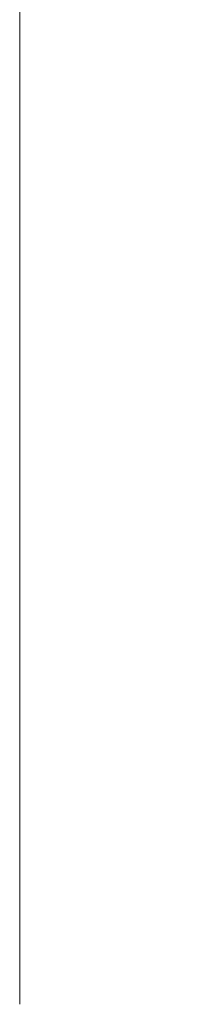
# Model space of a CAD drawing. Header units: inches. Extents: x 0 to 21849, y -2776 to 20143.
# Tile 13 of 47: x 0 to 326, y 434 to 2382. Entities that reach past the tile are written whole.
import ezdxf

# ---------------------------------------------------------------- set-up
doc = ezdxf.new("R2010")
doc.units = ezdxf.units.IN
doc.header["$MEASUREMENT"] = 0
doc.layers.add('E-DETL-TEXT', color=7, linetype='Continuous', lineweight=13)
doc.layers.add('E-NOPLT', color=241, linetype='Continuous', lineweight=0, plot=False)

msp = doc.modelspace()

# ---------------------------------------------------------------- hatches: boundary and pattern name
at = {"layer": 'E-DETL-TEXT', "extrusion": (0, 0, -1)}
h = msp.add_hatch(color=0, dxfattribs=at)
edge = h.paths.add_edge_path()
edge.add_spline(control_points=[(-319.4, 2105.8), (-319.4, 2105.8), (-319.5, 2105.9), (-319.5, 2105.9), (-319.5, 2105.9), (-319.5, 2105.9), (-319.6, 2105.9), (-319.6, 2105.9), (-319.6, 2105.9), (-319.6, 2105.8), (-319.6, 2105.8), (-319.6, 2105.8), (-319.6, 2105.8), (-319.6, 2105.8), (-319.5, 2105.7), (-319.5, 2105.7), (-319.5, 2105.7), (-319.5, 2105.7), (-319.5, 2105.7), (-319.5, 2105.8), (-319.4, 2105.8), (-319.4, 2105.8), (-319.4, 2105.8)], knot_values=[0, 0, 0, 0.090909, 0.090909, 0.181818, 0.181818, 0.272727, 0.272727, 0.363636, 0.363636, 0.454545, 0.454545, 0.545455, 0.545455, 0.636364, 0.636364, 0.727273, 0.727273, 0.818182, 0.818182, 0.909091, 0.909091, 1, 1, 1], degree=2, periodic=0)
edge = h.paths.add_edge_path(flags=16)
edge.add_spline(control_points=[(-319.5, 2105.8), (-319.5, 2105.8), (-319.5, 2105.8), (-319.5, 2105.8), (-319.5, 2105.8), (-319.5, 2105.8), (-319.5, 2105.8), (-319.6, 2105.8), (-319.6, 2105.8), (-319.6, 2105.8), (-319.6, 2105.8), (-319.6, 2105.9), (-319.5, 2105.9), (-319.5, 2105.9), (-319.5, 2105.9), (-319.5, 2105.9), (-319.5, 2105.9), (-319.5, 2105.8), (-319.5, 2105.8)], knot_values=[0, 0, 0, 0.111111, 0.111111, 0.222222, 0.222222, 0.333333, 0.333333, 0.444444, 0.444444, 0.555556, 0.555556, 0.666667, 0.666667, 0.777778, 0.777778, 0.888889, 0.888889, 1, 1, 1], degree=2, periodic=0)
h = msp.add_hatch(color=0, dxfattribs=at)
edge = h.paths.add_edge_path()
edge.add_spline(control_points=[(-321.7, 2105.8), (-321.7, 2105.8), (-321.7, 2105.9), (-321.7, 2105.9), (-321.7, 2105.9), (-321.8, 2105.9), (-321.8, 2105.9), (-321.8, 2105.9), (-321.8, 2105.9), (-321.8, 2105.8), (-321.8, 2105.8), (-321.8, 2105.8), (-321.8, 2105.8), (-321.8, 2105.8), (-321.8, 2105.7), (-321.8, 2105.7), (-321.7, 2105.7), (-321.7, 2105.7), (-321.7, 2105.7), (-321.7, 2105.8), (-321.7, 2105.8), (-321.7, 2105.8), (-321.7, 2105.8)], knot_values=[0, 0, 0, 0.090909, 0.090909, 0.181818, 0.181818, 0.272727, 0.272727, 0.363636, 0.363636, 0.454545, 0.454545, 0.545455, 0.545455, 0.636364, 0.636364, 0.727273, 0.727273, 0.818182, 0.818182, 0.909091, 0.909091, 1, 1, 1], degree=2, periodic=0)
edge = h.paths.add_edge_path(flags=16)
edge.add_spline(control_points=[(-321.7, 2105.8), (-321.7, 2105.8), (-321.7, 2105.8), (-321.7, 2105.8), (-321.7, 2105.8), (-321.8, 2105.8), (-321.8, 2105.8), (-321.8, 2105.8), (-321.8, 2105.8), (-321.8, 2105.8), (-321.8, 2105.8), (-321.8, 2105.9), (-321.8, 2105.9), (-321.8, 2105.9), (-321.7, 2105.9), (-321.7, 2105.9), (-321.7, 2105.9), (-321.7, 2105.8), (-321.7, 2105.8)], knot_values=[0, 0, 0, 0.111111, 0.111111, 0.222222, 0.222222, 0.333333, 0.333333, 0.444444, 0.444444, 0.555556, 0.555556, 0.666667, 0.666667, 0.777778, 0.777778, 0.888889, 0.888889, 1, 1, 1], degree=2, periodic=0)
h = msp.add_hatch(color=0, dxfattribs=at)
edge = h.paths.add_edge_path()
edge.add_spline(control_points=[(-323.4, 2105.8), (-323.4, 2105.8), (-323.4, 2105.9), (-323.4, 2105.9), (-323.4, 2105.9), (-323.5, 2105.9), (-323.5, 2105.9), (-323.5, 2105.9), (-323.5, 2105.9), (-323.5, 2105.9), (-323.5, 2105.9), (-323.5, 2105.9), (-323.5, 2105.8), (-323.5, 2105.8), (-323.5, 2105.8), (-323.5, 2105.8), (-323.5, 2105.8), (-323.5, 2105.8), (-323.5, 2105.7), (-323.5, 2105.7), (-323.5, 2105.7), (-323.4, 2105.7), (-323.4, 2105.8), (-323.4, 2105.8), (-323.4, 2105.8)], knot_values=[0, 0, 0, 0.083333, 0.083333, 0.166667, 0.166667, 0.25, 0.25, 0.333333, 0.333333, 0.416667, 0.416667, 0.5, 0.5, 0.583333, 0.583333, 0.666667, 0.666667, 0.75, 0.75, 0.833333, 0.833333, 0.916667, 0.916667, 1, 1, 1], degree=2, periodic=0)
edge = h.paths.add_edge_path(flags=16)
edge.add_spline(control_points=[(-323.4, 2105.8), (-323.4, 2105.8), (-323.4, 2105.8), (-323.5, 2105.8), (-323.5, 2105.8), (-323.5, 2105.8), (-323.5, 2105.8), (-323.5, 2105.8), (-323.5, 2105.8), (-323.5, 2105.8), (-323.5, 2105.9), (-323.5, 2105.9), (-323.5, 2105.9), (-323.5, 2105.9), (-323.5, 2105.9), (-323.4, 2105.8), (-323.4, 2105.8)], knot_values=[0, 0, 0, 0.125, 0.125, 0.25, 0.25, 0.375, 0.375, 0.5, 0.5, 0.625, 0.625, 0.75, 0.75, 0.875, 0.875, 1, 1, 1], degree=2, periodic=0)
h = msp.add_hatch(color=0, dxfattribs=at)
edge = h.paths.add_edge_path()
edge.add_spline(control_points=[(-324.1, 2105.8), (-324.1, 2105.8), (-324.1, 2105.9), (-324.1, 2105.9), (-324.1, 2105.9), (-324.1, 2105.9), (-324.1, 2105.9), (-324.2, 2105.9), (-324.2, 2105.9), (-324.2, 2105.9), (-324.2, 2105.9), (-324.2, 2105.9), (-324.2, 2105.8), (-324.2, 2105.8), (-324.2, 2105.8), (-324.2, 2105.8), (-324.2, 2105.8), (-324.2, 2105.8), (-324.2, 2105.7), (-324.2, 2105.7), (-324.1, 2105.7), (-324.1, 2105.7), (-324.1, 2105.8), (-324.1, 2105.8), (-324.1, 2105.8)], knot_values=[0, 0, 0, 0.083333, 0.083333, 0.166667, 0.166667, 0.25, 0.25, 0.333333, 0.333333, 0.416667, 0.416667, 0.5, 0.5, 0.583333, 0.583333, 0.666667, 0.666667, 0.75, 0.75, 0.833333, 0.833333, 0.916667, 0.916667, 1, 1, 1], degree=2, periodic=0)
edge = h.paths.add_edge_path(flags=16)
edge.add_spline(control_points=[(-324.1, 2105.8), (-324.1, 2105.8), (-324.1, 2105.8), (-324.1, 2105.8), (-324.1, 2105.8), (-324.2, 2105.8), (-324.2, 2105.8), (-324.2, 2105.8), (-324.2, 2105.8), (-324.2, 2105.8), (-324.2, 2105.9), (-324.2, 2105.9), (-324.1, 2105.9), (-324.1, 2105.9), (-324.1, 2105.9), (-324.1, 2105.8), (-324.1, 2105.8)], knot_values=[0, 0, 0, 0.125, 0.125, 0.25, 0.25, 0.375, 0.375, 0.5, 0.5, 0.625, 0.625, 0.75, 0.75, 0.875, 0.875, 1, 1, 1], degree=2, periodic=0)
h = msp.add_hatch(color=0, dxfattribs=at)
edge = h.paths.add_edge_path()
edge.add_spline(control_points=[(-324.8, 2105.8), (-324.8, 2105.8), (-324.8, 2105.9), (-324.8, 2105.9), (-324.8, 2105.9), (-324.8, 2105.9), (-324.8, 2105.9), (-324.8, 2105.9), (-324.8, 2105.9), (-324.9, 2105.9), (-324.9, 2105.9), (-324.9, 2105.9), (-324.9, 2105.8), (-324.9, 2105.8), (-324.9, 2105.8), (-324.9, 2105.8), (-324.9, 2105.8), (-324.9, 2105.8), (-324.8, 2105.7), (-324.8, 2105.7), (-324.8, 2105.7), (-324.8, 2105.7), (-324.8, 2105.8), (-324.8, 2105.8), (-324.8, 2105.8)], knot_values=[0, 0, 0, 0.083333, 0.083333, 0.166667, 0.166667, 0.25, 0.25, 0.333333, 0.333333, 0.416667, 0.416667, 0.5, 0.5, 0.583333, 0.583333, 0.666667, 0.666667, 0.75, 0.75, 0.833333, 0.833333, 0.916667, 0.916667, 1, 1, 1], degree=2, periodic=0)
edge = h.paths.add_edge_path(flags=16)
edge.add_spline(control_points=[(-324.8, 2105.8), (-324.8, 2105.8), (-324.8, 2105.8), (-324.8, 2105.8), (-324.8, 2105.8), (-324.8, 2105.8), (-324.8, 2105.8), (-324.9, 2105.8), (-324.9, 2105.8), (-324.9, 2105.8), (-324.8, 2105.9), (-324.8, 2105.9), (-324.8, 2105.9), (-324.8, 2105.9), (-324.8, 2105.9), (-324.8, 2105.8), (-324.8, 2105.8)], knot_values=[0, 0, 0, 0.125, 0.125, 0.25, 0.25, 0.375, 0.375, 0.5, 0.5, 0.625, 0.625, 0.75, 0.75, 0.875, 0.875, 1, 1, 1], degree=2, periodic=0)
h = msp.add_hatch(color=0, dxfattribs=at)
edge = h.paths.add_edge_path()
edge.add_spline(control_points=[(-325.4, 2105.8), (-325.4, 2105.8), (-325.5, 2105.9), (-325.5, 2105.9), (-325.5, 2105.9), (-325.5, 2105.9), (-325.5, 2105.9), (-325.5, 2105.9), (-325.5, 2105.9), (-325.5, 2105.9), (-325.5, 2105.9), (-325.5, 2105.9), (-325.5, 2105.8), (-325.5, 2105.8), (-325.5, 2105.8), (-325.5, 2105.8), (-325.5, 2105.8), (-325.5, 2105.8), (-325.5, 2105.7), (-325.5, 2105.7), (-325.5, 2105.7), (-325.5, 2105.7), (-325.5, 2105.8), (-325.4, 2105.8), (-325.4, 2105.8)], knot_values=[0, 0, 0, 0.083333, 0.083333, 0.166667, 0.166667, 0.25, 0.25, 0.333333, 0.333333, 0.416667, 0.416667, 0.5, 0.5, 0.583333, 0.583333, 0.666667, 0.666667, 0.75, 0.75, 0.833333, 0.833333, 0.916667, 0.916667, 1, 1, 1], degree=2, periodic=0)
edge = h.paths.add_edge_path(flags=16)
edge.add_spline(control_points=[(-325.5, 2105.8), (-325.5, 2105.8), (-325.5, 2105.8), (-325.5, 2105.8), (-325.5, 2105.8), (-325.5, 2105.8), (-325.5, 2105.8), (-325.5, 2105.8), (-325.5, 2105.8), (-325.5, 2105.8), (-325.5, 2105.9), (-325.5, 2105.9), (-325.5, 2105.9), (-325.5, 2105.9), (-325.5, 2105.9), (-325.5, 2105.8), (-325.5, 2105.8)], knot_values=[0, 0, 0, 0.125, 0.125, 0.25, 0.25, 0.375, 0.375, 0.5, 0.5, 0.625, 0.625, 0.75, 0.75, 0.875, 0.875, 1, 1, 1], degree=2, periodic=0)

# ---------------------------------------------------------------- linework, layer by layer
at = {"layer": 'E-NOPLT', "color": 0, "linetype": 'Continuous'}
msp.add_line((0, 434), (0, 20142.8), dxfattribs=at)

doc.saveas('drawing.dxf')
